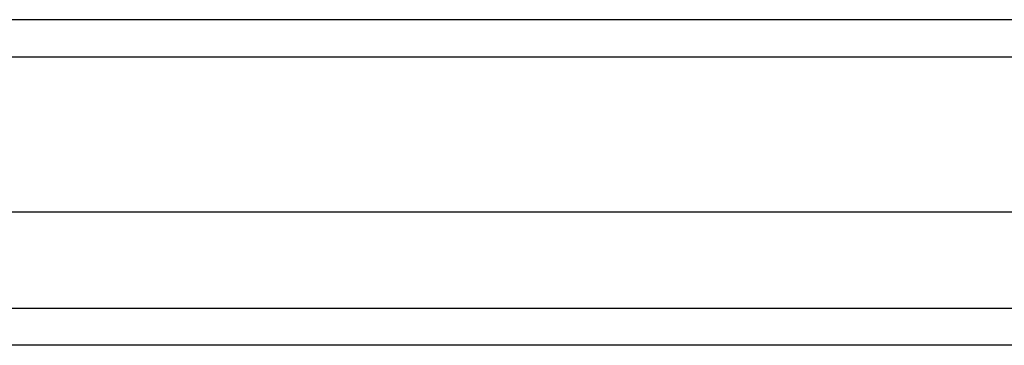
# Model space of a CAD drawing. Header units: inches. Extents: x 18 to 430, y 47 to 208.
# Tile 44 of 108: x 200.29 to 202.908, y 144.093 to 144.959. Entities that reach past the tile are written whole.
import ezdxf

# ---------------------------------------------------------------- set-up
doc = ezdxf.new("R2010")
doc.units = ezdxf.units.IN
doc.header["$MEASUREMENT"] = 0
doc.layers.add('Visible Edges(ANSI)', color=7, linetype='Continuous', lineweight=25)
doc.layers.add('Visible Tangent Edges(ANSI)', color=7, linetype='Continuous', lineweight=25)

msp = doc.modelspace()

# ---------------------------------------------------------------- linework, layer by layer
at = {"layer": 'Visible Edges(ANSI)'}
for p, q in [((236.8539, 144.9593), (195.0519, 144.9593)), ((236.2442, 144.4475), (195.6616, 144.4475)), ((236.0557, 144.0932), (195.85, 144.0932))]:
    msp.add_line(p, q, dxfattribs=at)
at = {"layer": 'Visible Tangent Edges(ANSI)'}
for p, q in [((195.0519, 144.8603), (236.8539, 144.8603)), ((195.72, 144.1922), (236.1857, 144.1922))]:
    msp.add_line(p, q, dxfattribs=at)

doc.saveas('drawing.dxf')
